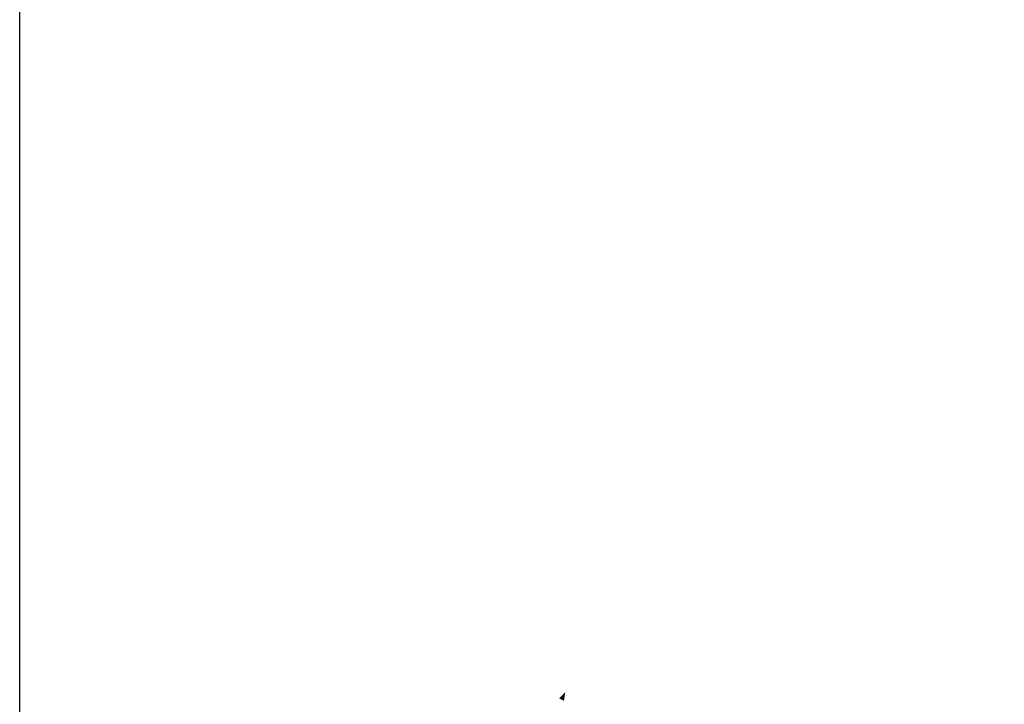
# Model space of a CAD drawing. Header units: millimetres. Extents: x 726415 to 727128, y 2561290 to 2562051.
# Tile 9 of 18: x 726415 to 726770, y 2561546 to 2561793. Entities that reach past the tile are written whole.
import ezdxf

# ---------------------------------------------------------------- set-up
doc = ezdxf.new("R2010")
doc.units = ezdxf.units.MM
doc.layers.add('CAPTION', color=7, linetype='Continuous')
doc.layers.add('ROAD', color=114, linetype='Continuous')

msp = doc.modelspace()

# ---------------------------------------------------------------- linework, layer by layer
at = {"color": 0}
msp.add_lwpolyline([(726415.15, 2562051.32), (727127.7, 2562051.32), (727127.7, 2561290.29), (726415.15, 2561290.29)], close=True, dxfattribs=at)
at = {"layer": 'CAPTION', "color": 7}
msp.add_lwpolyline([(726610.68, 2561548.03, 2, 0, 0), (726612.04, 2561550.71, 0, 0, 0)], format="xyseb", dxfattribs=at)
at = {"layer": 'ROAD'}
for points in [[(727061.51, 2561752.3, 575.9), (727049.29, 2561732.09, 575.9), (727033.05, 2561709.25, 575.9), (727014.12, 2561685.01, 585.49), (726993.24, 2561663.03, 585.26), (726962.1, 2561627.06, 585.26), (726922.63, 2561585.23, 585.05), (726906.84, 2561567.12, 584.96), (726878.15, 2561537.31, 584.65), (726854.46, 2561521.35, 583.68), (726835, 2561513.5, 583.12), (726796.38, 2561497.29, 582.34), (726777.37, 2561491.99, 581.86), (726747.87, 2561484.62, 581.05), (726719.31, 2561474.46, 579.78), (726696.87, 2561466.9, 579), (726647.34, 2561453.41, 575.61), (726628.45, 2561449.16, 574.65), (726616.94, 2561448.31, 574.45), (726609.36, 2561445.07, 574.42), (726602.83, 2561435.5, 574.14), (726596.61, 2561427.11, 573.9), (726591.76, 2561424.62, 574.28), (726583.85, 2561425.28, 574.28), (726576.78, 2561423.98, 574.19), (726551.33, 2561411.29, 574.19), (726545.34, 2561408.45, 574.19), (726535.92, 2561403.16, 574.19), (726522.98, 2561397.37, 574.19), (726510.26, 2561392.54, 574.19)], [(727047.89, 2561747.07, 585.84), (727045.87, 2561734.08, 585.62), (727030.5, 2561711.69, 585.62), (727011.43, 2561687.16, 585.42), (726990.38, 2561665.3, 585.32), (726958.8, 2561630.08, 585.32), (726919.48, 2561587.36, 584.99), (726903.55, 2561569.48, 584.95), (726875.44, 2561540.01, 584.84), (726852.19, 2561524.98, 583.66), (726833.53, 2561516.74, 583.1), (726794.54, 2561501.04, 582.47), (726776.54, 2561495.2, 581.71), (726745.51, 2561488.17, 581.06), (726716.56, 2561477.72, 579.79), (726695.71, 2561470.17, 579.05), (726655.78, 2561458.33, 576.17), (726627.16, 2561452.29, 574.54), (726618.8, 2561451.92, 574.41), (726605.43, 2561446.84, 574.33), (726600.84, 2561439.12, 573.97), (726595.48, 2561429.98, 573.89), (726590.59, 2561426.62, 574.18), (726583.58, 2561426.41, 574.18), (726577.4, 2561425.76, 574.03), (726549.13, 2561415.3, 575.12), (726543.33, 2561412.86, 575.9), (726533.87, 2561408.44, 575.9), (726491.47, 2561388.33, 575.9)]]:
    msp.add_spline(points, degree=3, dxfattribs=at)

doc.saveas('drawing.dxf')
